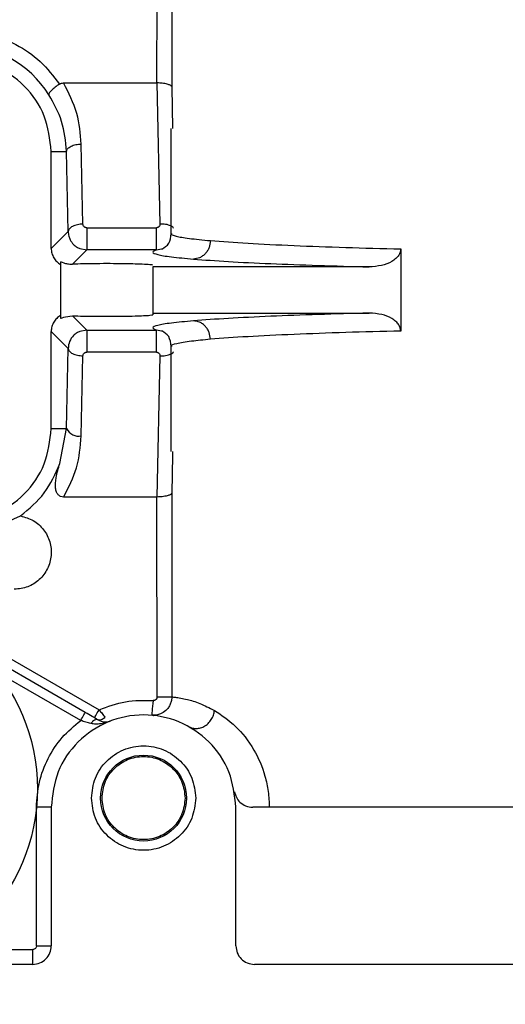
# Model space of a CAD drawing. Header units: inches. Extents: x 170 to 312, y 215 to 248.
# Tile 196 of 216: x 231.3287 to 231.3934, y 224.2858 to 224.4169. Entities that reach past the tile are written whole.
import ezdxf

# ---------------------------------------------------------------- set-up
doc = ezdxf.new("R2010")
doc.units = ezdxf.units.IN
doc.header["$LTSCALE"] = 0.25
doc.header["$MEASUREMENT"] = 0
doc.layers.add('ANNOTATIONS', color=1, linetype='Continuous')
doc.layers.add('STANDARD MOTOR RH', color=7, linetype='Continuous')
doc.styles.add('ARIAL', font='arial.ttf', dxfattribs={"height": 0.09375})
doc.dimstyles.new('STANDARD$0', dxfattribs={"dimtxt": 0.09375, "dimasz": 0.09375, "dimexe": 0.03125, "dimexo": 0.046875, "dimgap": 0.09, "dimtad": 0, "dimtih": 1, "dimtoh": 1, "dimdec": 4, "dimzin": 0, "dimdsep": 46, "dimtxsty": 'ARIAL', "dimcen": 0.09, "dimadec": 0, "dimazin": 0, "dimtfac": 1, "dimtdec": 4, "dimtofl": 0, "dimtmove": 0, "dimatfit": 1, "dimfxl": 1, "dimtolj": 1, "dimtzin": 0, "dimarcsym": 0})

# ---------------------------------------------------------------- blocks, each defined once
blk = doc.blocks.new('*D171')
at = {"layer": 'ANNOTATIONS', "color": 0, "lineweight": -2, "transparency": 16777216}
for p, q in [((230.6266474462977, 223.5853893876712), (230.6266474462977, 225.1525490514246)), ((231.7202660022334, 224.5784115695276), (231.7202660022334, 225.1525490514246)), ((230.7203974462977, 225.1212990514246), (230.8883467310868, 225.1212990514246)), ((231.6265160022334, 225.1212990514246), (231.4585667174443, 225.1212990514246))]:
    blk.add_line(p, q, dxfattribs=at)
at = {"layer": 'ANNOTATIONS', "color": 0, "transparency": 16777216}
for points in [[(230.7203974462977, 225.1369240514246), (230.7203974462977, 225.1056740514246), (230.6266474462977, 225.1212990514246)], [(231.6265160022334, 225.1369240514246), (231.6265160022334, 225.1056740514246), (231.7202660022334, 225.1212990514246)]]:
    blk.add_solid(points, dxfattribs=at)
at = {"layer": 'defpoints', "color": 0, "transparency": 16777216}
for p in [(230.6266474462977, 225.1212990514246), (231.7202660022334, 224.5315365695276), (230.6266474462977, 223.5385143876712)]:
    blk.add_point(p, dxfattribs=at)
at = {"layer": 'ANNOTATIONS', "color": 0, "transparency": 16777216, "insert": (231.1734567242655, 225.1212990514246), "char_height": 0.09375, "attachment_point": 5, "style": 'ARIAL'}
blk.add_mtext('\\A1;17 3/8"', dxfattribs=at)
blk = doc.blocks.new('*D186')
at = {"layer": 'ANNOTATIONS', "color": 0, "lineweight": -2, "transparency": 16777216}
for p, q in [((230.6266486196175, 223.5853893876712), (230.6266486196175, 225.5862628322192)), ((231.8500214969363, 225.0116590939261), (231.8500214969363, 225.5862628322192)), ((230.7203986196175, 225.5550128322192), (231.0572389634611, 225.5550128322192)), ((231.7562714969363, 225.5550128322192), (231.4194311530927, 225.5550128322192))]:
    blk.add_line(p, q, dxfattribs=at)
at = {"layer": 'ANNOTATIONS', "color": 0, "transparency": 16777216}
for points in [[(230.7203986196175, 225.5706378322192), (230.7203986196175, 225.5393878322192), (230.6266486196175, 225.5550128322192)], [(231.7562714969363, 225.5706378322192), (231.7562714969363, 225.5393878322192), (231.8500214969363, 225.5550128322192)]]:
    blk.add_solid(points, dxfattribs=at)
at = {"layer": 'defpoints', "color": 0, "transparency": 16777216}
for p in [(231.8500214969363, 225.5550128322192), (231.8500214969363, 224.9647840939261), (230.6266486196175, 223.5385143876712)]:
    blk.add_point(p, dxfattribs=at)
at = {"layer": 'ANNOTATIONS', "color": 0, "transparency": 16777216, "insert": (231.2383350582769, 225.5550128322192), "char_height": 0.09375, "attachment_point": 5, "style": 'ARIAL'}
blk.add_mtext('\\A1;20"', dxfattribs=at)

msp = doc.modelspace()

# ---------------------------------------------------------------- linework, layer by layer
at = {"layer": 'STANDARD MOTOR RH'}
for p, q in [((231.3469486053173, 224.4084846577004), (231.3469544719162, 224.4855559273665)), ((231.3489208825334, 224.4855559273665), (231.3489208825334, 224.4079572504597)), ((231.3345002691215, 224.4084846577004), (231.3469486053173, 224.4084846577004)), ((231.3469486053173, 224.4084846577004), (231.34733242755, 224.3896880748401)), ((231.3489208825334, 224.4079572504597), (231.3490263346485, 224.4024273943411)), ((231.3488494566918, 224.3884261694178), (231.3488494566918, 224.4024273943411)), ((231.3370779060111, 224.3896857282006), (231.3368628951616, 224.4003500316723)), ((231.3328553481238, 224.3864461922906), (231.3328553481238, 224.3993662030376)), ((231.3328553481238, 224.3993662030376), (231.3348956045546, 224.3993662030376)), ((231.3351106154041, 224.388701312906), (231.3348956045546, 224.3993662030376)), ((231.3328553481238, 224.3864461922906), (231.3351106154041, 224.388701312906)), ((231.3375794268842, 224.3892034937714), (231.3468674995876, 224.3892034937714)), ((231.3356732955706, 224.3843459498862), (231.3375794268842, 224.3862520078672)), ((231.3366692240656, 224.3864262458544), (231.3375794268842, 224.3862520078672)), ((231.3468674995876, 224.3862520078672), (231.3375794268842, 224.3862520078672)), ((231.3468674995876, 224.3862520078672), (231.3477871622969, 224.3864291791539)), ((231.3794232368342, 224.3863775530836), (231.3794232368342, 224.3754451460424)), ((231.3340856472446, 224.3846697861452), (231.3340856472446, 224.3771523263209)), ((231.3752218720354, 224.3839869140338), (231.3463887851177, 224.3839869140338)), ((231.3463887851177, 224.3839869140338), (231.3463887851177, 224.3776204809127)), ((231.3375794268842, 224.3755706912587), (231.3356732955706, 224.3774767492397)), ((231.3463887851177, 224.3778351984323), (231.3752218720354, 224.3778351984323)), ((231.3328553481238, 224.3624564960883), (231.3328553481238, 224.3753765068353)), ((231.3351106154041, 224.3731207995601), (231.3328553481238, 224.3753765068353)), ((231.3375794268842, 224.3755706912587), (231.3366681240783, 224.3753952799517)), ((231.3375794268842, 224.3755706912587), (231.3468674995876, 224.3755706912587)), ((231.3477872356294, 224.3753935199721), (231.3468674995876, 224.3755706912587)), ((231.3348956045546, 224.3624564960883), (231.3351106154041, 224.3731207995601)), ((231.3488494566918, 224.3593953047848), (231.3488494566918, 224.3733977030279)), ((231.3368628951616, 224.3614720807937), (231.3370779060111, 224.3721369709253)), ((231.3468674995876, 224.3726192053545), (231.3375794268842, 224.3726192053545)), ((231.34733242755, 224.3721340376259), (231.3469486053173, 224.3533380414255)), ((231.3328553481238, 224.3624564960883), (231.3348956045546, 224.3624564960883)), ((231.3340054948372, 224.3577995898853), (231.3348956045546, 224.3624564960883)), ((231.3490173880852, 224.3589253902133), (231.3489208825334, 224.3538654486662)), ((231.3490263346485, 224.3593953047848), (231.3490173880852, 224.3589253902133)), ((231.3469486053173, 224.3533380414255), (231.3345002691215, 224.3533380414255)), ((231.3469544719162, 224.3267195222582), (231.3469486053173, 224.3533380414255)), ((231.3489208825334, 224.3538654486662), (231.3489208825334, 224.3267195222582)), ((231.3237665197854, 224.3485878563), (231.3287571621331, 224.3508224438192)), ((231.3132823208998, 224.3399809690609), (231.339234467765, 224.3249976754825)), ((231.3374001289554, 224.3246362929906), (231.3228862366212, 224.3330155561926)), ((231.3367850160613, 224.3235703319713), (231.325313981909, 224.3301931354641)), ((231.3469544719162, 224.3267195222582), (231.3489208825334, 224.3267195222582)), ((231.346504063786, 224.3242350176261), (231.3462446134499, 224.3242684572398)), ((231.3464337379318, 224.3242502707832), (231.3465044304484, 224.324256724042)), ((231.346626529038, 224.3242678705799), (231.3467940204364, 224.324283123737)), ((231.3328553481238, 224.3120137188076), (231.3308868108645, 224.3120137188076)), ((231.3308868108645, 224.2935591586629), (231.3308868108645, 224.3119861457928)), ((231.3328553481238, 224.3120137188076), (231.3328553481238, 224.2935591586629)), ((231.35746162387, 224.2935591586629), (231.35746162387, 224.3120137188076)), ((231.3191241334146, 224.2930669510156), (231.3303946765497, 224.2930669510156)), ((231.3303946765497, 224.2910981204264), (231.3303946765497, 224.2930669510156)), ((231.3308868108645, 224.2935591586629), (231.3328553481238, 224.2935591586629)), ((231.3303946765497, 224.2910981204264), (231.3167926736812, 224.2910981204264)), ((231.4731112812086, 224.2910981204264), (231.3599222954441, 224.2910981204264))]:
    msp.add_line(p, q, dxfattribs=at)
at = {"layer": 'STANDARD MOTOR RH', "flags": 128}
for points in [[(231.3464183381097, 224.3262296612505), (231.346384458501, 224.3258471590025), (231.3463518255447, 224.3254793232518), (231.3463218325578, 224.3251402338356), (231.3462955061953, 224.3248427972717), (231.3462738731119, 224.3245993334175), (231.3462578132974, 224.3244180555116), (231.3462479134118, 224.3243065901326), (231.3462446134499, 224.3242684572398)], [(231.3367850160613, 224.3235703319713), (231.3369049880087, 224.3237785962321), (231.3370204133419, 224.3239786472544), (231.3371267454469, 224.3241622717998), (231.3372199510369, 224.3243241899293), (231.33729643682, 224.3244567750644), (231.3373533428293, 224.3245547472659), (231.3373883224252, 224.3246157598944), (231.3374001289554, 224.3246362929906)], [(231.3386193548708, 224.3239323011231), (231.3386311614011, 224.3239528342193), (231.338666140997, 224.3240132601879), (231.3387229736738, 224.3241118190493), (231.3387995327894, 224.3242444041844), (231.3388927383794, 224.324405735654), (231.3389990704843, 224.3245899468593), (231.3391144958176, 224.3247899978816), (231.339234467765, 224.3249976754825)]]:
    msp.add_lwpolyline(points, dxfattribs=at)
at = {"layer": 'STANDARD MOTOR RH'}
for centre, radius in [((231.3057884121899, 224.314474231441), 0.02522145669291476), ((231.34515849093, 224.3132439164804), 0.005720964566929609)]:
    msp.add_circle(centre, radius, dxfattribs=at)
for centre, radius, start, end in [((231.3205521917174, 224.3993659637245), 0.0141701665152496, 32.16558920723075, 90), ((231.3365386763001, 224.363282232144), 0.001838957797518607, 206.6810774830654, 280.1546545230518)]:
    msp.add_arc(centre, radius, start, end, dxfattribs=at)
for points, knots in [([(231.3205522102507, 224.4155034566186), (231.3218725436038, 224.4154099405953), (231.3245132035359, 224.4152229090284), (231.3282228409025, 224.413725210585), (231.3315304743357, 224.411474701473), (231.333153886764, 224.4093835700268), (231.3339656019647, 224.408337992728)], [0, 0, 0, 0, 0.2499994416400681, 0.4999976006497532, 0.7499960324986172, 0.9999999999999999, 0.9999999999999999, 0.9999999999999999, 0.9999999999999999]), ([(231.3328553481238, 224.3993662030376), (231.3326703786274, 224.4009782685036), (231.3323004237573, 224.4042025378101), (231.3294555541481, 224.4082693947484), (231.3253886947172, 224.4111144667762), (231.3221643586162, 224.4114841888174), (231.3205522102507, 224.4116690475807)], [0, 0, 0, 0, 0.2499886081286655, 0.4999986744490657, 0.7500023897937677, 1, 1, 1, 1]), ([(231.3339656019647, 224.408337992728), (231.3337580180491, 224.4081961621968), (231.3333357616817, 224.4079076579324), (231.332848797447, 224.4074761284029), (231.3325477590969, 224.4071101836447), (231.3325475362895, 224.4069763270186), (231.3325474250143, 224.4069094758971)], [0, 0, 0, 0, 0.246127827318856, 0.5006603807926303, 0.7506181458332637, 1, 1, 1, 1]), ([(231.3339656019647, 224.408337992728), (231.3340465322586, 224.408380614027), (231.3342138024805, 224.4084687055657), (231.3344027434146, 224.4084792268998), (231.3345002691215, 224.4084846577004)], [0, 0, 0, 0, 0.4838296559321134, 1, 1, 1, 1]), ([(231.3368628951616, 224.4003500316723), (231.3367484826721, 224.4017285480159), (231.336513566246, 224.4045589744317), (231.3351828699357, 224.4071536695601), (231.3345002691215, 224.4084846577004)], [0, 0, 0, 0, 0.487034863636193, 1, 1, 1, 1]), ([(231.3489208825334, 224.4079572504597), (231.3489034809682, 224.407998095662), (231.3488709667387, 224.408074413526), (231.3486806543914, 224.4081988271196), (231.3483925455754, 224.4083092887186), (231.3480162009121, 224.4083927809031), (231.3475625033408, 224.4084616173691), (231.3471896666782, 224.4084756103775), (231.3469486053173, 224.4084846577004)], [0, 0, 0, 0, 0.1559122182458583, 0.2913166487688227, 0.4999964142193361, 0.636032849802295, 0.7646733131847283, 1, 1, 1, 1]), ([(231.3348956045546, 224.3993662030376), (231.3347697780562, 224.4007211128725), (231.3345252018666, 224.4033547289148), (231.3331938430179, 224.4057476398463), (231.3325474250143, 224.4069094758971)], [0, 0, 0, 0, 0.5144674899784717, 1, 1, 1, 1]), ([(231.3348955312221, 224.3993662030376), (231.334931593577, 224.3994926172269), (231.335003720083, 224.3997454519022), (231.3354616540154, 224.4000668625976), (231.3361040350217, 224.4002958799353), (231.3366099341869, 224.4003319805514), (231.3368628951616, 224.4003500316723)], [0, 0, 0, 0, 0.2499384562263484, 0.4998893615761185, 0.7499334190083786, 1, 1, 1, 1]), ([(231.3370779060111, 224.3896857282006), (231.336824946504, 224.3896676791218), (231.3363190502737, 224.3896315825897), (231.3356766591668, 224.3894025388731), (231.3352187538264, 224.3890812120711), (231.3351466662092, 224.3888279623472), (231.3351106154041, 224.388701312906)], [0, 0, 0, 0, 0.250046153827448, 0.5000697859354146, 0.7499863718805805, 1, 1, 1, 1]), ([(231.3351106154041, 224.388701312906), (231.3351268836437, 224.3884941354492), (231.3351569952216, 224.3881106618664), (231.3353962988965, 224.3875075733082), (231.3357579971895, 224.3870144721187), (231.3362190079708, 224.386635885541), (231.3365208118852, 224.3864953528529), (231.3366692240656, 224.3864262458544)], [0, 0, 0, 0, 0.2133004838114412, 0.3948069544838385, 0.6605261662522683, 0.8330636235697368, 0.9999999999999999, 0.9999999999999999, 0.9999999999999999, 0.9999999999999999]), ([(231.3375794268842, 224.3892034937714), (231.3375461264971, 224.3892053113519), (231.3374804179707, 224.3892088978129), (231.3373535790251, 224.3892472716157), (231.3372174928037, 224.3893405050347), (231.337101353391, 224.3894980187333), (231.3370858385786, 224.3896222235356), (231.3370779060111, 224.3896857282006)], [0, 0, 0, 0, 0.1206362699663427, 0.2380402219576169, 0.4832321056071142, 0.7357817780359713, 1, 1, 1, 1]), ([(231.3375794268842, 224.3892034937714), (231.3375794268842, 224.3890509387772), (231.3375794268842, 224.3887459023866), (231.3375794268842, 224.3882358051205), (231.3375794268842, 224.3877298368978), (231.3375794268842, 224.3872540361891), (231.3375794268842, 224.3868428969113), (231.3375794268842, 224.3865234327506), (231.3375794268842, 224.3863073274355), (231.3375794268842, 224.3862704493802), (231.3375794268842, 224.3862520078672)], [0, 0, 0, 0, 0.1250173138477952, 0.2499743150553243, 0.3751013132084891, 0.4999169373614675, 0.6250631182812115, 0.7500241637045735, 0.874995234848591, 0.9999999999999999, 0.9999999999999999, 0.9999999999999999, 0.9999999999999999]), ([(231.34733242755, 224.3896880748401), (231.3473299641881, 224.3896251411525), (231.3473251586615, 224.3895023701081), (231.3472374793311, 224.3893662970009), (231.3471428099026, 224.3892834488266), (231.3470599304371, 224.389237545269), (231.3469668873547, 224.3892094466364), (231.3469011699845, 224.3892055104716), (231.3468674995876, 224.3892034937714)], [0, 0, 0, 0, 0.2647254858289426, 0.5164265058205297, 0.6401785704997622, 0.7582146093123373, 0.8761208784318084, 1, 1, 1, 1]), ([(231.3468674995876, 224.3862520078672), (231.3468674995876, 224.3862704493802), (231.3468674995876, 224.3863073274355), (231.3468674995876, 224.3865234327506), (231.3468674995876, 224.3868428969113), (231.3468674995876, 224.3872540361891), (231.3468674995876, 224.3877298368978), (231.3468674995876, 224.3882358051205), (231.3468674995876, 224.3887459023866), (231.3468674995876, 224.3890509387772), (231.3468674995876, 224.3892034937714)], [0, 0, 0, 0, 0.1250047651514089, 0.2499758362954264, 0.3749368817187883, 0.5000830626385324, 0.6248986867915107, 0.7500256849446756, 0.8749826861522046, 0.9999999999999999, 0.9999999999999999, 0.9999999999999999, 0.9999999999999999]), ([(231.3491696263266, 224.3891325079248), (231.3491310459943, 224.389180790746), (231.3490403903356, 224.3892942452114), (231.3487991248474, 224.3894427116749), (231.3484768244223, 224.3895695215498), (231.3479964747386, 224.3896836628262), (231.3475935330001, 224.3896863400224), (231.34733242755, 224.3896880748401)], [0, 0, 0, 0, 0.1344442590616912, 0.3159157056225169, 0.4972155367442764, 0.6741966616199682, 0.9999999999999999, 0.9999999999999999, 0.9999999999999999, 0.9999999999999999]), ([(231.3475817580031, 224.3863564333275), (231.3479407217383, 224.3865695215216), (231.348652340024, 224.386991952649), (231.348784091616, 224.3879638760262), (231.3488493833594, 224.3884455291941)], [0, 0, 0, 0, 0.5044329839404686, 1, 1, 1, 1]), ([(231.3489010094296, 224.3884261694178), (231.3488841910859, 224.3884152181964), (231.3487074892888, 224.3883001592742), (231.3494188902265, 224.3880814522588), (231.3510241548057, 224.3877733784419), (231.3530518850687, 224.3875794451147), (231.3540683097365, 224.3874822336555)], [0, 0, 0, 0, 0.03388594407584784, 0.3560224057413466, 0.6771983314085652, 0.9999999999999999, 0.9999999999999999, 0.9999999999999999, 0.9999999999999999]), ([(231.3540683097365, 224.3874822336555), (231.3540348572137, 224.3871762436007), (231.3539833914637, 224.3867054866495), (231.3536987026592, 224.3861374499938), (231.3534065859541, 224.3857447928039), (231.3530443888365, 224.3854271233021), (231.3525185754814, 224.3851164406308), (231.352081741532, 224.3850601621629), (231.3517974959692, 224.3850235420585)], [0, 0, 0, 0, 0.2389065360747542, 0.3675508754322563, 0.499058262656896, 0.6305849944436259, 0.7596235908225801, 1, 1, 1, 1]), ([(231.3540683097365, 224.3874822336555), (231.3556344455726, 224.387362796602), (231.358680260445, 224.3871305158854), (231.3649440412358, 224.3868300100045), (231.3717889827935, 224.3865750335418), (231.376933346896, 224.3864419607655), (231.3794232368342, 224.3863775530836)], [0, 0, 0, 0, 0.2725394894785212, 0.5300337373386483, 0.7725347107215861, 1, 1, 1, 1]), ([(231.3328553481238, 224.3864461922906), (231.332872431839, 224.3862255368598), (231.3329064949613, 224.3857855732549), (231.3331739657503, 224.3851869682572), (231.3335615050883, 224.3846708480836), (231.3339099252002, 224.3844349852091), (231.3340856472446, 224.3843160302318)], [0, 0, 0, 0, 0.2567043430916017, 0.5118413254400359, 0.7538022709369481, 1, 1, 1, 1]), ([(231.3468674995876, 224.3862520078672), (231.3466272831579, 224.3861478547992), (231.3461468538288, 224.3859395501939), (231.3469028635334, 224.3856257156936), (231.3486420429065, 224.3853173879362), (231.3507456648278, 224.3851214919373), (231.3517974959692, 224.3850235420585)], [0, 0, 0, 0, 0.2500059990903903, 0.50000832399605, 0.7499993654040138, 1, 1, 1, 1]), ([(231.3794232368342, 224.3863775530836), (231.3794097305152, 224.3862338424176), (231.3793819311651, 224.3859380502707), (231.3791487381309, 224.3854948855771), (231.3787653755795, 224.3850677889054), (231.3780199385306, 224.3845527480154), (231.3768207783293, 224.3840923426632), (231.3757795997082, 224.3840236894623), (231.3752218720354, 224.3839869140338)], [0, 0, 0, 0, 0.08171451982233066, 0.1681887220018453, 0.2799602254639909, 0.4068002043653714, 0.6822409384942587, 1, 1, 1, 1]), ([(231.3340856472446, 224.3846697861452), (231.3341063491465, 224.3846767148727), (231.3341489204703, 224.3846909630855), (231.3344879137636, 224.384539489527), (231.3349848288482, 224.3843744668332), (231.3354447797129, 224.3843554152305), (231.3356732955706, 224.3843459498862)], [0, 0, 0, 0, 0.2528302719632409, 0.5199193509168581, 0.761483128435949, 1, 1, 1, 1]), ([(231.3517974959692, 224.3850235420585), (231.3532630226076, 224.3849141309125), (231.3561191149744, 224.3847009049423), (231.3618794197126, 224.3844203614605), (231.3681753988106, 224.3841800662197), (231.3729195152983, 224.3840500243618), (231.3752218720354, 224.3839869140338)], [0, 0, 0, 0, 0.2707804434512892, 0.5277106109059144, 0.770794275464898, 0.9999999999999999, 0.9999999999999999, 0.9999999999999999, 0.9999999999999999]), ([(231.3463887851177, 224.3842016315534), (231.3463082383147, 224.3842280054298), (231.3461569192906, 224.3842775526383), (231.3450974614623, 224.3843387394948), (231.3438291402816, 224.3843787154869), (231.3423651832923, 224.3844061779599), (231.3407053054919, 224.3844186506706), (231.3388679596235, 224.3844149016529), (231.3370777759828, 224.3843906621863), (231.3361451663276, 224.3843609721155), (231.3356732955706, 224.3843459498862)], [0, 0, 0, 0, 0.1528544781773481, 0.2871596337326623, 0.4029070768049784, 0.4999935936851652, 0.6204120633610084, 0.7438826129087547, 0.8704127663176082, 1, 1, 1, 1]), ([(231.3340856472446, 224.3775066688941), (231.3339112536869, 224.3773880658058), (231.3335635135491, 224.3771515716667), (231.3331752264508, 224.3766379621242), (231.3329053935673, 224.376038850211), (231.3328721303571, 224.3755986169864), (231.3328553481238, 224.3753765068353)], [0, 0, 0, 0, 0.2447607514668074, 0.4880520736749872, 0.7417077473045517, 1, 1, 1, 1]), ([(231.3340856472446, 224.3771523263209), (231.3341072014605, 224.3771441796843), (231.3341518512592, 224.3771273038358), (231.3345716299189, 224.3773493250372), (231.3352434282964, 224.377427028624), (231.3356732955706, 224.3774767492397)], [0, 0, 0, 0, 0.2515476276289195, 0.5210837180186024, 1, 1, 1, 1]), ([(231.3356732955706, 224.3774767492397), (231.3361403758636, 224.3774617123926), (231.3370634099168, 224.377431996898), (231.3388347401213, 224.3774079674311), (231.3406545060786, 224.3774034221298), (231.3424526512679, 224.3774165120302), (231.3439970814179, 224.3774475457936), (231.3452255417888, 224.3774900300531), (231.3461726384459, 224.3775485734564), (231.3463116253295, 224.3775948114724), (231.3463887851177, 224.3776204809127)], [0, 0, 0, 0, 0.1284301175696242, 0.2538008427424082, 0.3761785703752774, 0.4955456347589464, 0.6227116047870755, 0.729808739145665, 0.8500009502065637, 1, 1, 1, 1]), ([(231.3517974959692, 224.3767991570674), (231.3507456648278, 224.3767012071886), (231.3486420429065, 224.3765053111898), (231.3469028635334, 224.3761969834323), (231.3461468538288, 224.375883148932), (231.3466272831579, 224.3756748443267), (231.3468674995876, 224.3755706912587)], [0, 0, 0, 0, 0.2500006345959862, 0.49999167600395, 0.7499940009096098, 1, 1, 1, 1]), ([(231.3752218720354, 224.3778351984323), (231.3729194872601, 224.3777721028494), (231.3681753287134, 224.3776420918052), (231.3618793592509, 224.3774015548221), (231.356119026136, 224.3771220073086), (231.3532629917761, 224.3769086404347), (231.3517974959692, 224.3767991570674)], [0, 0, 0, 0, 0.2292071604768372, 0.4722907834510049, 0.7292204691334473, 1, 1, 1, 1]), ([(231.3540683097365, 224.3743398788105), (231.3540346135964, 224.3746469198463), (231.353982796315, 224.3751190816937), (231.3536973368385, 224.3756879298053), (231.353404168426, 224.3760802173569), (231.3530417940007, 224.3763972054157), (231.3525168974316, 224.3767070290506), (231.3520809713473, 224.376762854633), (231.3517974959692, 224.3767991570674)], [0, 0, 0, 0, 0.2396736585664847, 0.3685655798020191, 0.5000363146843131, 0.6315023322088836, 0.7603721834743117, 1, 1, 1, 1]), ([(231.3794232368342, 224.3754451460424), (231.3794098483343, 224.3755876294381), (231.3793822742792, 224.3758810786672), (231.3791525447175, 224.3763211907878), (231.3787739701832, 224.3767469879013), (231.3780354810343, 224.3772614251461), (231.3768346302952, 224.3777287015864), (231.3757879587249, 224.3777978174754), (231.3752218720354, 224.3778351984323)], [0, 0, 0, 0, 0.08103496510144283, 0.1668941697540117, 0.2776577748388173, 0.4037817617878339, 0.6775385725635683, 1, 1, 1, 1]), ([(231.3366681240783, 224.3753952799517), (231.3365196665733, 224.3753263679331), (231.3362178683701, 224.3751862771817), (231.3357124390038, 224.3747688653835), (231.335225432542, 224.3740840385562), (231.3351489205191, 224.373442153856), (231.3351106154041, 224.3731207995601)], [0, 0, 0, 0, 0.1671560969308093, 0.3398104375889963, 0.6694815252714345, 1, 1, 1, 1]), ([(231.3375794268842, 224.3755706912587), (231.3375794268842, 224.3755520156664), (231.3375794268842, 224.3755146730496), (231.3375794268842, 224.3752986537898), (231.3375794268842, 224.3749798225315), (231.3375794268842, 224.3745685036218), (231.3375794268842, 224.3740926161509), (231.3375794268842, 224.373586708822), (231.3375794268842, 224.3730767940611), (231.3375794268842, 224.3727717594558), (231.3375794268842, 224.3726192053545)], [0, 0, 0, 0, 0.12503799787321, 0.2500186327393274, 0.374898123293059, 0.5000538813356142, 0.6250140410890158, 0.7500065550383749, 0.8749731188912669, 1, 1, 1, 1]), ([(231.3468674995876, 224.3726192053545), (231.3468674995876, 224.3727717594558), (231.3468674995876, 224.3730767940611), (231.3468674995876, 224.373586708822), (231.3468674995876, 224.3740926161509), (231.3468674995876, 224.3745685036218), (231.3468674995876, 224.3749798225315), (231.3468674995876, 224.3752986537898), (231.3468674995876, 224.3755146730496), (231.3468674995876, 224.3755520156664), (231.3468674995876, 224.3755706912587)], [0, 0, 0, 0, 0.1250268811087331, 0.2499934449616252, 0.3749859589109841, 0.4999461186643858, 0.625101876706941, 0.7499813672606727, 0.87496200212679, 1, 1, 1, 1]), ([(231.3488494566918, 224.373397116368), (231.3487809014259, 224.3738751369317), (231.3486425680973, 224.374839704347), (231.3479373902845, 224.3752561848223), (231.3475816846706, 224.3754662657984)], [0, 0, 0, 0, 0.4955802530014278, 1, 1, 1, 1]), ([(231.3794232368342, 224.3754451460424), (231.3769333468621, 224.3753807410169), (231.3717889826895, 224.3752476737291), (231.3649440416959, 224.3749926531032), (231.3586802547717, 224.3746923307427), (231.3556344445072, 224.3744595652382), (231.3540683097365, 224.3743398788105)], [0, 0, 0, 0, 0.2274651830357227, 0.4699660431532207, 0.7274601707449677, 1, 1, 1, 1]), ([(231.3540683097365, 224.3743398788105), (231.3531738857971, 224.3742548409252), (231.3511812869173, 224.3740653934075), (231.3494774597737, 224.3737588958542), (231.3486986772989, 224.3735308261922), (231.3488838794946, 224.373408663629), (231.3489004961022, 224.3733977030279)], [0, 0, 0, 0, 0.2810953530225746, 0.6262246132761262, 0.9664643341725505, 0.9999999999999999, 0.9999999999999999, 0.9999999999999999, 0.9999999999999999]), ([(231.3351106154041, 224.3731207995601), (231.3351466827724, 224.3729943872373), (231.3352188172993, 224.3727415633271), (231.3356766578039, 224.3724201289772), (231.3363190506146, 224.3721911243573), (231.3368249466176, 224.3721550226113), (231.3370779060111, 224.3721369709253)], [0, 0, 0, 0, 0.2499419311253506, 0.4998824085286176, 0.7499299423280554, 1, 1, 1, 1]), ([(231.34733242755, 224.3721340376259), (231.3475935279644, 224.3721358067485), (231.3479964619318, 224.3721385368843), (231.3484769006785, 224.3722524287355), (231.3487991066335, 224.3723801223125), (231.3490416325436, 224.3725294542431), (231.3491331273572, 224.3726438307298), (231.349172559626, 224.3726931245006)], [0, 0, 0, 0, 0.3248046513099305, 0.501243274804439, 0.682059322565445, 0.8629745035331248, 1, 1, 1, 1]), ([(231.3370779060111, 224.3721369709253), (231.3370858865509, 224.3721997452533), (231.3371015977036, 224.3723233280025), (231.3371997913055, 224.372457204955), (231.3372996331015, 224.3725397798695), (231.3373855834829, 224.3725847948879), (231.3374796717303, 224.3726131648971), (231.3375458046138, 224.3726171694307), (231.3375794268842, 224.3726192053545)], [0, 0, 0, 0, 0.2621071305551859, 0.5160058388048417, 0.641741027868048, 0.7605798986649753, 0.8782776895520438, 1, 1, 1, 1]), ([(231.3468674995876, 224.3726192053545), (231.3469008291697, 224.3726171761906), (231.3469661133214, 224.372613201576), (231.3470587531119, 224.3725850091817), (231.3471420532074, 224.3725391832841), (231.3472368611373, 224.3724563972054), (231.3473260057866, 224.3723205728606), (231.3473302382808, 224.3721976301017), (231.34733242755, 224.3721340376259)], [0, 0, 0, 0, 0.1225771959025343, 0.2400974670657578, 0.3584681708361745, 0.4834454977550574, 0.7328107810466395, 1, 1, 1, 1]), ([(231.3205522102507, 224.3501536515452), (231.3221643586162, 224.3503385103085), (231.3253886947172, 224.3507082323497), (231.3294555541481, 224.3535533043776), (231.3323004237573, 224.3576201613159), (231.3326703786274, 224.3608444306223), (231.3328553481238, 224.3624564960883)], [0, 0, 0, 0, 0.2499976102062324, 0.5000013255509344, 0.7500113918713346, 1, 1, 1, 1]), ([(231.3345002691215, 224.3533380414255), (231.3351605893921, 224.354617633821), (231.3364977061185, 224.3572087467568), (231.3367401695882, 224.3600393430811), (231.3368628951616, 224.3614720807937)], [0, 0, 0, 0, 0.4938389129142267, 1, 1, 1, 1]), ([(231.3287571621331, 224.3508224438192), (231.3299059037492, 224.3517792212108), (231.3322033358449, 224.3536927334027), (231.3334047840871, 224.3564306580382), (231.3340054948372, 224.3577995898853)], [0, 0, 0, 0, 0.5000111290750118, 1, 1, 1, 1]), ([(231.3345002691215, 224.3533380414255), (231.3343639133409, 224.3533502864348), (231.3341634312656, 224.3533682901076), (231.3339311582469, 224.3534986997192), (231.3337270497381, 224.3536792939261), (231.3335326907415, 224.3540181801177), (231.3333725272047, 224.3547908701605), (231.3334887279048, 224.3561010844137), (231.3338150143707, 224.3571735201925), (231.3340054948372, 224.3577995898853)], [0, 0, 0, 0, 0.07928898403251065, 0.1165775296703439, 0.1545220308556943, 0.2387496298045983, 0.3404257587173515, 0.6149518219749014, 1, 1, 1, 1]), ([(231.3489208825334, 224.3538654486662), (231.3489035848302, 224.3538246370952), (231.3488713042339, 224.3537484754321), (231.348680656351, 224.3536236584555), (231.3483922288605, 224.3535131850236), (231.3480157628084, 224.3534295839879), (231.3475612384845, 224.353359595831), (231.3471888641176, 224.353346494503), (231.3469486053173, 224.3533380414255)], [0, 0, 0, 0, 0.1558976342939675, 0.2909327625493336, 0.4995469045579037, 0.6365246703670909, 0.765482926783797, 1, 1, 1, 1]), ([(231.3287571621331, 224.3508224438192), (231.3293471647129, 224.350655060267), (231.3305271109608, 224.3503203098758), (231.3319130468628, 224.3490472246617), (231.3327633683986, 224.3474009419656), (231.3329520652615, 224.3455475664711), (231.3324561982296, 224.3437517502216), (231.331341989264, 224.3422714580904), (231.3297633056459, 224.3412471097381), (231.3285437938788, 224.3411152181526), (231.3279340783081, 224.3410492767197)], [0, 0, 0, 0, 0.1250104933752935, 0.2500085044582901, 0.3750081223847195, 0.5000073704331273, 0.6250123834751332, 0.749991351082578, 0.8750039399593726, 1, 1, 1, 1]), ([(231.339234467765, 224.3249976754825), (231.3403917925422, 224.3254362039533), (231.3427064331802, 224.3263132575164), (231.345181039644, 224.3262575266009), (231.3464183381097, 224.3262296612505)], [0, 0, 0, 0, 0.5000019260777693, 0.9999999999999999, 0.9999999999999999, 0.9999999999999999, 0.9999999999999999]), ([(231.3489208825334, 224.3267195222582), (231.3489113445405, 224.326555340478), (231.3488920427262, 224.326223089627), (231.3487352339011, 224.325739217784), (231.3484832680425, 224.3252864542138), (231.3480624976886, 224.3248084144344), (231.347507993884, 224.32445731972), (231.3468510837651, 224.3242605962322), (231.346455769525, 224.3242657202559), (231.3462446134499, 224.3242684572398)], [0, 0, 0, 0, 0.120780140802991, 0.2444199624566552, 0.3709141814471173, 0.5003770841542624, 0.7101485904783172, 0.8451766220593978, 1, 1, 1, 1]), ([(231.3469544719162, 224.3267195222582), (231.3469523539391, 224.3266846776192), (231.3469482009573, 224.3266163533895), (231.3469167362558, 224.3265187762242), (231.3468657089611, 224.3264305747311), (231.3467969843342, 224.326354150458), (231.3467149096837, 224.3262924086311), (231.3466231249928, 224.3262489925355), (231.3465226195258, 224.3262262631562), (231.3464537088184, 224.3262285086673), (231.3464183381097, 224.3262296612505)], [0, 0, 0, 0, 0.1278524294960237, 0.2506962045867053, 0.3726065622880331, 0.4998141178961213, 0.625689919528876, 0.7475043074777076, 0.8703982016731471, 1, 1, 1, 1]), ([(231.3489208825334, 224.3267195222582), (231.3490493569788, 224.3267072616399), (231.3492822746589, 224.3266850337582), (231.3500505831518, 224.3265784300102), (231.3510993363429, 224.3263546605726), (231.3525367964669, 224.3259611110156), (231.3539307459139, 224.3252498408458), (231.3546008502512, 224.3249079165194)], [0, 0, 0, 0, 0.2214204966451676, 0.4014241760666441, 0.5571879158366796, 0.7871297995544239, 1, 1, 1, 1]), ([(231.35746162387, 224.3120137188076), (231.3572766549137, 224.3136238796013), (231.3569067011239, 224.3168443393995), (231.3540618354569, 224.320939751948), (231.3499950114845, 224.3236762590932), (231.3451584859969, 224.3246367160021), (231.3403219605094, 224.3236762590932), (231.3362551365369, 224.320939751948), (231.3334102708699, 224.3168443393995), (231.3330403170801, 224.3136238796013), (231.3328553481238, 224.3120137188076)], [0, 0, 0, 0, 0.1249942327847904, 0.2499991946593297, 0.3749993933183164, 0.5, 0.6250006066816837, 0.7500008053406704, 0.8750057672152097, 1, 1, 1, 1]), ([(231.339107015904, 224.3236507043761), (231.3388397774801, 224.3238049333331), (231.3383021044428, 224.3241152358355), (231.3377019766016, 224.3244619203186), (231.3374001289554, 224.3246362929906)], [0, 0, 0, 0, 0.4970277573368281, 0.9999999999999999, 0.9999999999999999, 0.9999999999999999, 0.9999999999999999]), ([(231.339234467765, 224.3249976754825), (231.3393727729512, 224.3248290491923), (231.3396594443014, 224.3244795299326), (231.3398972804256, 224.3241761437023), (231.3400203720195, 224.3240191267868)], [0, 0, 0, 0, 0.482452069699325, 1, 1, 1, 1]), ([(231.3511508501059, 224.3227589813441), (231.3512824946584, 224.3226963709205), (231.3515627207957, 224.3225630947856), (231.3520614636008, 224.3224872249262), (231.3526246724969, 224.3225364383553), (231.3532151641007, 224.3227558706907), (231.3537644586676, 224.3231470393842), (231.354203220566, 224.3236778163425), (231.3545006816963, 224.3242825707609), (231.3545682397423, 224.3247043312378), (231.3546008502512, 224.3249079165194)], [0, 0, 0, 0, 0.09792255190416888, 0.2084435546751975, 0.3311390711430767, 0.4635544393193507, 0.6018292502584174, 0.7406689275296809, 0.8748199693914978, 1, 1, 1, 1]), ([(231.3546008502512, 224.3249079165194), (231.355532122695, 224.324301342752), (231.3572392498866, 224.3231894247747), (231.3597755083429, 224.3201364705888), (231.3612195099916, 224.3168790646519), (231.3618226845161, 224.3141468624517), (231.3618798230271, 224.3127193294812), (231.3619080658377, 224.3120137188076)], [0, 0, 0, 0, 0.3206904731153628, 0.5878617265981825, 0.7963555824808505, 0.8993412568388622, 1, 1, 1, 1]), ([(231.3308868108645, 224.3120137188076), (231.3309631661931, 224.3131368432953), (231.3311158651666, 224.3153829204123), (231.3323432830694, 224.3185539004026), (231.33419095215, 224.3214082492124), (231.3359203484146, 224.3228496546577), (231.3367850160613, 224.3235703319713)], [0, 0, 0, 0, 0.2500157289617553, 0.499993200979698, 0.7500054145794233, 1, 1, 1, 1]), ([(231.3381280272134, 224.3231620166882), (231.3379114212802, 224.3232240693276), (231.3374797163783, 224.3233477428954), (231.3370160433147, 224.3234963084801), (231.3367850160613, 224.3235703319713)], [0, 0, 0, 0, 0.5017453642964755, 1, 1, 1, 1]), ([(231.339107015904, 224.3236507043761), (231.3390410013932, 224.3236736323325), (231.3389067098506, 224.323720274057), (231.3386430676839, 224.3236330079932), (231.3383698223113, 224.3234456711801), (231.3382065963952, 224.3232541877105), (231.3381280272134, 224.3231620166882)], [0, 0, 0, 0, 0.2513851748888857, 0.5113860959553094, 0.7648045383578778, 1, 1, 1, 1]), ([(231.3407902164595, 224.3235151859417), (231.3403528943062, 224.323371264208), (231.3397032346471, 224.3231574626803), (231.3387986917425, 224.3230484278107), (231.3383482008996, 224.3231247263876), (231.3381280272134, 224.3231620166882)], [0, 0, 0, 0, 0.5129002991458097, 0.7619340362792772, 1, 1, 1, 1]), ([(231.3400203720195, 224.3240191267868), (231.3399384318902, 224.3239370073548), (231.3397734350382, 224.3237716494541), (231.3395154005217, 224.3236314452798), (231.3392830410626, 224.3235820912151), (231.3391641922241, 224.3236284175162), (231.339107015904, 224.3236507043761)], [0, 0, 0, 0, 0.255652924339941, 0.5147896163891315, 0.766572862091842, 1, 1, 1, 1]), ([(231.3391070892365, 224.3236507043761), (231.3393700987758, 224.3235440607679), (231.3400108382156, 224.3232842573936), (231.3405011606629, 224.3234295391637), (231.3407902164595, 224.3235151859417)], [0, 0, 0, 0, 0.4104781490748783, 1, 1, 1, 1]), ([(231.3382072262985, 224.3132439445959), (231.3383116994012, 224.3141536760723), (231.3385206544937, 224.3159732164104), (231.3401282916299, 224.3182868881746), (231.3424257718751, 224.3198333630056), (231.3451584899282, 224.3203762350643), (231.3478912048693, 224.3198333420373), (231.3501887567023, 224.3182869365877), (231.3517963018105, 224.3159731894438), (231.3520052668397, 224.3141536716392), (231.3521097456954, 224.3132439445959)], [0, 0, 0, 0, 0.1249905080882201, 0.2499916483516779, 0.3749984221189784, 0.4999995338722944, 0.6250006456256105, 0.7500102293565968, 0.8750094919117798, 1, 1, 1, 1]), ([(231.339622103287, 224.3132439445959), (231.339705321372, 224.313968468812), (231.3398717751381, 224.3154176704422), (231.3411519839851, 224.3172605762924), (231.3429819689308, 224.3184923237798), (231.3451584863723, 224.3189242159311), (231.3473350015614, 224.3184923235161), (231.3491649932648, 224.3172605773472), (231.3504451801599, 224.3154176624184), (231.3506116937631, 224.3139684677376), (231.3506949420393, 224.3132439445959)], [0, 0, 0, 0, 0.124984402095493, 0.2499952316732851, 0.3750001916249, 0.4999995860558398, 0.6249989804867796, 0.7500039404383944, 0.8750147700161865, 0.9999999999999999, 0.9999999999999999, 0.9999999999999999, 0.9999999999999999]), ([(231.3572895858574, 224.3140640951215), (231.3573565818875, 224.3138164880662), (231.3575020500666, 224.3132788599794), (231.3580291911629, 224.3126227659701), (231.3587786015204, 224.3121188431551), (231.3593899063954, 224.3120502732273), (231.359715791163, 224.3120137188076)], [0, 0, 0, 0, 0.189435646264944, 0.4113207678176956, 0.686176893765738, 0.9999999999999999, 0.9999999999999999, 0.9999999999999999, 0.9999999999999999]), ([(231.3521097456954, 224.3132439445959), (231.3520052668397, 224.3123342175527), (231.3517963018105, 224.310514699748), (231.3501887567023, 224.3082009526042), (231.3478912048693, 224.3066545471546), (231.3451584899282, 224.3061116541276), (231.3424257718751, 224.3066545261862), (231.3401282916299, 224.3082010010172), (231.3385206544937, 224.3105146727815), (231.3383116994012, 224.3123342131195), (231.3382072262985, 224.3132439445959)], [0, 0, 0, 0, 0.1249905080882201, 0.2499897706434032, 0.3749993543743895, 0.5000004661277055, 0.6250015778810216, 0.7500083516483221, 0.8750094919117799, 1, 1, 1, 1]), ([(231.3506949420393, 224.3132439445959), (231.3506117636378, 224.3125191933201), (231.3504454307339, 224.3110698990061), (231.3491647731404, 224.3092272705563), (231.3473350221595, 224.3079955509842), (231.3451584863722, 224.3075636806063), (231.3429819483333, 224.3079955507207), (231.3411522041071, 224.3092272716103), (231.3398715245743, 224.311069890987), (231.3397052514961, 224.3125191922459), (231.339622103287, 224.3132439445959)], [0, 0, 0, 0, 0.1250172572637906, 0.2499985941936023, 0.3750022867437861, 0.5000004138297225, 0.6249985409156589, 0.7500022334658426, 0.8749835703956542, 1, 1, 1, 1]), ([(231.4733177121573, 224.3120137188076), (231.4692548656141, 224.3120137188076), (231.4611292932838, 224.3120137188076), (231.4470060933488, 224.3120137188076), (231.4320285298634, 224.3120137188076), (231.4165167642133, 224.3120137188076), (231.4010049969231, 224.3120137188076), (231.3860274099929, 224.3120137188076), (231.3719042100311, 224.3120137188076), (231.3637786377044, 224.3120137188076), (231.359715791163, 224.3120137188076)], [0, 0, 0, 0, 0.1250024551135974, 0.2500011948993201, 0.3749997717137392, 0.4999997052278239, 0.6250002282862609, 0.74999880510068, 0.8749975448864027, 1, 1, 1, 1]), ([(231.3303946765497, 224.2910981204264), (231.3307171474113, 224.2911350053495), (231.3313621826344, 224.2912087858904), (231.3321750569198, 224.2917784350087), (231.3327446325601, 224.292591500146), (231.3328184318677, 224.2932365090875), (231.3328553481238, 224.2935591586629)], [0, 0, 0, 0, 0.2499688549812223, 0.5000101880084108, 0.7498926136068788, 1, 1, 1, 1]), ([(231.3308868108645, 224.2935591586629), (231.3308797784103, 224.2934941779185), (231.330865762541, 224.2933646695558), (231.3307506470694, 224.2932034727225), (231.3305895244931, 224.2930875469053), (231.330460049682, 224.2930738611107), (231.3303946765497, 224.2930669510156)], [0, 0, 0, 0, 0.251009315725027, 0.5002682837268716, 0.7476804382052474, 1, 1, 1, 1]), ([(231.35746162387, 224.2935591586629), (231.3574985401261, 224.2932365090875), (231.3575723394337, 224.292591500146), (231.3581419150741, 224.2917784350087), (231.3589547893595, 224.2912087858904), (231.3595998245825, 224.2911350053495), (231.3599222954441, 224.2910981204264)], [0, 0, 0, 0, 0.2501073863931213, 0.4999898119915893, 0.7500311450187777, 1, 1, 1, 1])]:
    msp.add_open_spline(points, degree=3, knots=knots, dxfattribs=at)

# ---------------------------------------------------------------- dimensions: what is measured, and where the dimension line sits
at = {"layer": 'ANNOTATIONS'}
dim = msp.add_linear_dim(base=(231.8500214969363, 225.5550128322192), p1=(230.6266486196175, 223.5385143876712), p2=(231.8500214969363, 224.9647840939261), angle=180, text='20"', dimstyle='STANDARD$0', dxfattribs=at)
dim.commit()
dim.dimension.update_dxf_attribs({"geometry": '*D186', "text_midpoint": (231.2383350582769, 225.5550128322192), "dimtype": 160})
dim = msp.add_linear_dim(base=(230.6266474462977, 225.1212990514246), p1=(231.7202660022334, 224.5315365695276), p2=(230.6266474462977, 223.5385143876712), text='17 3/8"', dimstyle='STANDARD$0', dxfattribs=at)
dim.commit()
dim.dimension.update_dxf_attribs({"geometry": '*D171', "text_midpoint": (231.1734567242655, 225.1212990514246), "dimtype": 160})

doc.saveas('drawing.dxf')
